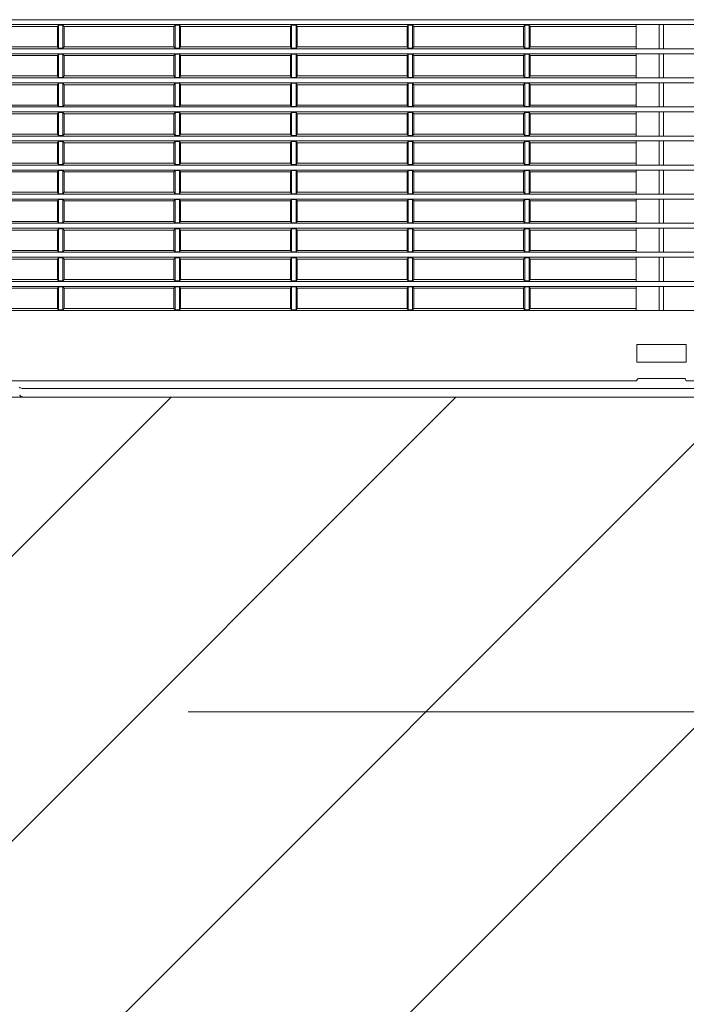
# Model space of a CAD drawing. Header units: millimetres. Extents: x -4612887 to -4536833, y -5457376 to -5415716.
# Tile 6 of 144: x -4602282 to -4602017, y -5454030 to -5453639. Entities that reach past the tile are written whole.
import ezdxf

# ---------------------------------------------------------------- set-up
doc = ezdxf.new("R2010")
doc.units = ezdxf.units.MM
doc.header["$MEASUREMENT"] = 0
doc.linetypes.add('Kropki i Kreski', pattern=[670.277762, 352.777767, -176.388884, 0, -141.111112])
for name, color, linetype, lineweight in [('is_KT-urzadzenia', 104, 'Continuous', 30), ('Osie', 8, 'Continuous', 18), ('Ściany zewnętrzne', 255, 'Continuous', 18)]:
    doc.layers.add(name, color=color, linetype=linetype, lineweight=lineweight)

msp = doc.modelspace()

# ---------------------------------------------------------------- hatches: boundary and pattern name
at = {"layer": 'Ściany zewnętrzne', "linetype": 'Continuous'}
h = msp.add_hatch(dxfattribs=at)
h.set_pattern_fill('BLOCZKI_CERAMICZNE', color=8, style=0, pattern_type=2)
h.set_pattern_definition([(45, (-4559356.9, -5416807.61), (-56.56854, 56.56854), [])])
h.paths.add_polyline_path([(-4599275.69, -5453789.1), (-4603450.69, -5453789.1), (-4603450.69, -5454039.1), (-4599275.69, -5454039.1)])

# ---------------------------------------------------------------- linework, layer by layer
at = {"layer": 'is_KT-urzadzenia', "linetype": 'Continuous', "lineweight": 9}
for p, q in [((-4602417.06, -5453639.16), (-4601524.02, -5453639.16)), ((-4602414.39, -5453641.13), (-4601526.69, -5453641.13)), ((-4602266.73, -5453641.87), (-4602266.29, -5453641.32)), ((-4602266.29, -5453641.32), (-4602266.29, -5453650.52)), ((-4602266.29, -5453641.32), (-4602264.51, -5453641.32)), ((-4602264.51, -5453641.32), (-4602264.06, -5453641.87)), ((-4602264.51, -5453641.32), (-4602264.51, -5453650.52)), ((-4602220.41, -5453641.87), (-4602219.97, -5453641.32)), ((-4602219.97, -5453641.32), (-4602219.97, -5453650.52)), ((-4602219.97, -5453641.32), (-4602218.18, -5453641.32)), ((-4602218.18, -5453641.32), (-4602217.74, -5453641.87)), ((-4602218.18, -5453641.32), (-4602218.18, -5453650.52)), ((-4602174.09, -5453641.87), (-4602173.64, -5453641.32)), ((-4602173.64, -5453641.32), (-4602173.64, -5453650.52)), ((-4602173.64, -5453641.32), (-4602171.86, -5453641.32)), ((-4602171.86, -5453641.32), (-4602171.42, -5453641.87)), ((-4602171.86, -5453641.32), (-4602171.86, -5453650.52)), ((-4602127.77, -5453641.87), (-4602127.32, -5453641.32)), ((-4602127.32, -5453641.32), (-4602125.54, -5453641.32)), ((-4602127.32, -5453641.32), (-4602127.32, -5453650.52)), ((-4602125.54, -5453641.32), (-4602125.1, -5453641.87)), ((-4602125.54, -5453641.32), (-4602125.54, -5453650.52)), ((-4602081.45, -5453641.87), (-4602081, -5453641.32)), ((-4602081, -5453641.32), (-4602081, -5453650.52)), ((-4602081, -5453641.32), (-4602079.22, -5453641.32)), ((-4602079.22, -5453641.32), (-4602081, -5453641.32)), ((-4602078.77, -5453641.87), (-4602079.22, -5453641.32)), ((-4602079.22, -5453641.32), (-4602079.22, -5453650.52)), ((-4602036.68, -5453641.13), (-4602036.68, -5453650.71)), ((-4602027.55, -5453641.13), (-4602027.55, -5453650.71)), ((-4602025.77, -5453641.13), (-4602025.77, -5453650.71)), ((-4602310.38, -5453641.87), (-4602266.73, -5453641.87)), ((-4602266.73, -5453641.87), (-4602266.73, -5453649.97)), ((-4602264.06, -5453641.87), (-4602220.41, -5453641.87)), ((-4602264.06, -5453649.97), (-4602264.06, -5453641.87)), ((-4602220.41, -5453641.87), (-4602220.41, -5453649.97)), ((-4602217.74, -5453641.87), (-4602174.09, -5453641.87)), ((-4602217.74, -5453649.97), (-4602217.74, -5453641.87)), ((-4602174.09, -5453641.87), (-4602174.09, -5453649.97)), ((-4602171.42, -5453641.87), (-4602127.77, -5453641.87)), ((-4602171.42, -5453649.97), (-4602171.42, -5453641.87)), ((-4602127.77, -5453641.87), (-4602127.77, -5453649.97)), ((-4602125.1, -5453641.87), (-4602081.45, -5453641.87)), ((-4602125.1, -5453649.97), (-4602125.1, -5453641.87)), ((-4602081.45, -5453641.87), (-4602081.45, -5453649.97)), ((-4602036.68, -5453641.87), (-4602078.77, -5453641.87)), ((-4602078.77, -5453641.87), (-4602078.77, -5453649.97)), ((-4602429.33, -5453652.68), (-4601511.75, -5453652.68)), ((-4602429.14, -5453650.71), (-4601511.94, -5453650.71)), ((-4602310.38, -5453649.97), (-4602266.73, -5453649.97)), ((-4602310.38, -5453653.43), (-4602266.73, -5453653.43)), ((-4602266.73, -5453649.97), (-4602266.29, -5453650.52)), ((-4602266.73, -5453653.43), (-4602266.29, -5453652.87)), ((-4602266.73, -5453653.43), (-4602266.73, -5453661.52)), ((-4602266.29, -5453650.52), (-4602264.51, -5453650.52)), ((-4602266.29, -5453652.87), (-4602266.29, -5453662.08)), ((-4602266.29, -5453652.87), (-4602264.51, -5453652.87)), ((-4602264.51, -5453650.52), (-4602264.06, -5453649.97)), ((-4602264.51, -5453652.87), (-4602264.06, -5453653.43)), ((-4602264.51, -5453652.87), (-4602264.51, -5453662.08)), ((-4602264.06, -5453649.97), (-4602220.41, -5453649.97)), ((-4602264.06, -5453653.43), (-4602220.41, -5453653.43)), ((-4602264.06, -5453661.52), (-4602264.06, -5453653.43)), ((-4602220.41, -5453649.97), (-4602219.97, -5453650.52)), ((-4602220.41, -5453653.43), (-4602219.97, -5453652.87)), ((-4602220.41, -5453653.43), (-4602220.41, -5453661.52)), ((-4602219.97, -5453650.52), (-4602218.18, -5453650.52)), ((-4602219.97, -5453652.87), (-4602219.97, -5453662.08)), ((-4602219.97, -5453652.87), (-4602218.18, -5453652.87)), ((-4602218.18, -5453650.52), (-4602217.74, -5453649.97)), ((-4602218.18, -5453652.87), (-4602217.74, -5453653.43)), ((-4602218.18, -5453652.87), (-4602218.18, -5453662.08)), ((-4602217.74, -5453649.97), (-4602174.09, -5453649.97)), ((-4602217.74, -5453653.43), (-4602174.09, -5453653.43)), ((-4602217.74, -5453661.52), (-4602217.74, -5453653.43)), ((-4602174.09, -5453649.97), (-4602173.64, -5453650.52)), ((-4602174.09, -5453653.43), (-4602173.64, -5453652.87)), ((-4602174.09, -5453653.43), (-4602174.09, -5453661.52)), ((-4602173.64, -5453650.52), (-4602171.86, -5453650.52)), ((-4602173.64, -5453652.87), (-4602173.64, -5453662.08)), ((-4602173.64, -5453652.87), (-4602171.86, -5453652.87)), ((-4602171.86, -5453650.52), (-4602171.42, -5453649.97)), ((-4602171.86, -5453652.87), (-4602171.42, -5453653.43)), ((-4602171.86, -5453652.87), (-4602171.86, -5453662.08)), ((-4602171.42, -5453649.97), (-4602127.77, -5453649.97)), ((-4602171.42, -5453653.43), (-4602127.77, -5453653.43)), ((-4602171.42, -5453661.52), (-4602171.42, -5453653.43)), ((-4602127.77, -5453649.97), (-4602127.32, -5453650.52)), ((-4602127.77, -5453653.43), (-4602127.32, -5453652.87)), ((-4602127.77, -5453653.43), (-4602127.77, -5453661.52)), ((-4602127.32, -5453650.52), (-4602125.54, -5453650.52)), ((-4602127.32, -5453652.87), (-4602125.54, -5453652.87)), ((-4602127.32, -5453652.87), (-4602127.32, -5453662.08)), ((-4602125.54, -5453650.52), (-4602125.1, -5453649.97)), ((-4602125.54, -5453652.87), (-4602125.1, -5453653.43)), ((-4602125.54, -5453652.87), (-4602125.54, -5453662.08)), ((-4602125.1, -5453649.97), (-4602081.45, -5453649.97)), ((-4602125.1, -5453653.43), (-4602081.45, -5453653.43)), ((-4602125.1, -5453661.52), (-4602125.1, -5453653.43)), ((-4602081.45, -5453649.97), (-4602081, -5453650.52)), ((-4602081.45, -5453653.43), (-4602081, -5453652.87)), ((-4602081.45, -5453653.43), (-4602081.45, -5453661.52)), ((-4602081, -5453650.52), (-4602079.22, -5453650.52)), ((-4602079.22, -5453650.52), (-4602081, -5453650.52)), ((-4602081, -5453652.87), (-4602081, -5453662.08)), ((-4602081, -5453652.87), (-4602079.22, -5453652.87)), ((-4602079.22, -5453652.87), (-4602081, -5453652.87)), ((-4602078.77, -5453649.97), (-4602079.22, -5453650.52)), ((-4602078.77, -5453653.43), (-4602079.22, -5453652.87)), ((-4602079.22, -5453652.87), (-4602079.22, -5453662.08)), ((-4602036.68, -5453649.97), (-4602078.77, -5453649.97)), ((-4602036.68, -5453653.43), (-4602078.77, -5453653.43)), ((-4602078.77, -5453653.43), (-4602078.77, -5453661.52)), ((-4602036.68, -5453652.68), (-4602036.68, -5453662.26)), ((-4602027.55, -5453652.68), (-4602027.55, -5453662.26)), ((-4602025.77, -5453652.68), (-4602025.77, -5453662.26)), ((-4602429.9, -5453664.24), (-4601511.17, -5453664.24)), ((-4602429.73, -5453662.26), (-4601511.35, -5453662.26)), ((-4602310.38, -5453661.52), (-4602266.73, -5453661.52)), ((-4602310.38, -5453664.98), (-4602266.73, -5453664.98)), ((-4602266.73, -5453661.52), (-4602266.29, -5453662.08)), ((-4602266.73, -5453664.98), (-4602266.29, -5453664.42)), ((-4602266.73, -5453664.98), (-4602266.73, -5453673.08)), ((-4602266.29, -5453662.08), (-4602264.51, -5453662.08)), ((-4602266.29, -5453664.42), (-4602266.29, -5453673.63)), ((-4602266.29, -5453664.42), (-4602264.51, -5453664.42)), ((-4602264.51, -5453662.08), (-4602264.06, -5453661.52)), ((-4602264.51, -5453664.42), (-4602264.51, -5453673.63)), ((-4602264.51, -5453664.42), (-4602264.06, -5453664.98)), ((-4602264.06, -5453661.52), (-4602220.41, -5453661.52)), ((-4602264.06, -5453664.98), (-4602220.41, -5453664.98)), ((-4602264.06, -5453673.08), (-4602264.06, -5453664.98)), ((-4602220.41, -5453661.52), (-4602219.97, -5453662.08)), ((-4602220.41, -5453664.98), (-4602219.97, -5453664.42)), ((-4602220.41, -5453664.98), (-4602220.41, -5453673.08)), ((-4602219.97, -5453662.08), (-4602218.18, -5453662.08)), ((-4602219.97, -5453664.42), (-4602219.97, -5453673.63)), ((-4602219.97, -5453664.42), (-4602218.18, -5453664.42)), ((-4602218.18, -5453662.08), (-4602217.74, -5453661.52)), ((-4602218.18, -5453664.42), (-4602218.18, -5453673.63)), ((-4602218.18, -5453664.42), (-4602217.74, -5453664.98)), ((-4602217.74, -5453661.52), (-4602174.09, -5453661.52)), ((-4602217.74, -5453664.98), (-4602174.09, -5453664.98)), ((-4602217.74, -5453673.08), (-4602217.74, -5453664.98)), ((-4602174.09, -5453661.52), (-4602173.64, -5453662.08)), ((-4602174.09, -5453664.98), (-4602173.64, -5453664.42)), ((-4602174.09, -5453664.98), (-4602174.09, -5453673.08)), ((-4602173.64, -5453662.08), (-4602171.86, -5453662.08)), ((-4602173.64, -5453664.42), (-4602173.64, -5453673.63)), ((-4602173.64, -5453664.42), (-4602171.86, -5453664.42)), ((-4602171.86, -5453662.08), (-4602171.42, -5453661.52)), ((-4602171.86, -5453664.42), (-4602171.86, -5453673.63)), ((-4602171.86, -5453664.42), (-4602171.42, -5453664.98)), ((-4602171.42, -5453661.52), (-4602127.77, -5453661.52)), ((-4602171.42, -5453664.98), (-4602127.77, -5453664.98)), ((-4602171.42, -5453673.08), (-4602171.42, -5453664.98)), ((-4602127.77, -5453661.52), (-4602127.32, -5453662.08)), ((-4602127.77, -5453664.98), (-4602127.32, -5453664.42)), ((-4602127.77, -5453664.98), (-4602127.77, -5453673.08)), ((-4602127.32, -5453662.08), (-4602125.54, -5453662.08)), ((-4602127.32, -5453664.42), (-4602125.54, -5453664.42)), ((-4602127.32, -5453664.42), (-4602127.32, -5453673.63)), ((-4602125.54, -5453662.08), (-4602125.1, -5453661.52)), ((-4602125.54, -5453664.42), (-4602125.54, -5453673.63)), ((-4602125.54, -5453664.42), (-4602125.1, -5453664.98)), ((-4602125.1, -5453661.52), (-4602081.45, -5453661.52)), ((-4602125.1, -5453664.98), (-4602081.45, -5453664.98)), ((-4602125.1, -5453673.08), (-4602125.1, -5453664.98)), ((-4602081.45, -5453661.52), (-4602081, -5453662.08)), ((-4602081.45, -5453664.98), (-4602081, -5453664.42)), ((-4602081.45, -5453664.98), (-4602081.45, -5453673.08)), ((-4602081, -5453662.08), (-4602079.22, -5453662.08)), ((-4602079.22, -5453662.08), (-4602081, -5453662.08)), ((-4602081, -5453664.42), (-4602081, -5453673.63)), ((-4602081, -5453664.42), (-4602079.22, -5453664.42)), ((-4602079.22, -5453664.42), (-4602081, -5453664.42)), ((-4602078.77, -5453661.52), (-4602079.22, -5453662.08)), ((-4602079.22, -5453664.42), (-4602079.22, -5453673.63)), ((-4602078.77, -5453664.98), (-4602079.22, -5453664.42)), ((-4602036.68, -5453661.52), (-4602078.77, -5453661.52)), ((-4602036.68, -5453664.98), (-4602078.77, -5453664.98)), ((-4602078.77, -5453664.98), (-4602078.77, -5453673.08)), ((-4602036.68, -5453664.24), (-4602036.68, -5453673.82)), ((-4602027.55, -5453664.24), (-4602027.55, -5453673.82)), ((-4602025.77, -5453664.24), (-4602025.77, -5453673.82)), ((-4602430.43, -5453675.79), (-4601510.65, -5453675.79)), ((-4602430.28, -5453673.82), (-4601510.8, -5453673.82)), ((-4602310.38, -5453673.08), (-4602266.73, -5453673.08)), ((-4602310.38, -5453676.53), (-4602266.73, -5453676.53)), ((-4602266.73, -5453673.08), (-4602266.29, -5453673.63)), ((-4602266.73, -5453676.53), (-4602266.29, -5453675.98)), ((-4602266.73, -5453676.53), (-4602266.73, -5453684.63)), ((-4602266.29, -5453673.63), (-4602264.51, -5453673.63)), ((-4602266.29, -5453675.98), (-4602266.29, -5453685.18)), ((-4602266.29, -5453675.98), (-4602264.51, -5453675.98)), ((-4602264.51, -5453673.63), (-4602264.06, -5453673.08)), ((-4602264.51, -5453675.98), (-4602264.06, -5453676.53)), ((-4602264.51, -5453675.98), (-4602264.51, -5453685.18)), ((-4602264.06, -5453673.08), (-4602220.41, -5453673.08)), ((-4602264.06, -5453676.53), (-4602220.41, -5453676.53)), ((-4602264.06, -5453684.63), (-4602264.06, -5453676.53)), ((-4602220.41, -5453673.08), (-4602219.97, -5453673.63)), ((-4602220.41, -5453676.53), (-4602219.97, -5453675.98)), ((-4602220.41, -5453676.53), (-4602220.41, -5453684.63)), ((-4602219.97, -5453673.63), (-4602218.18, -5453673.63)), ((-4602219.97, -5453675.98), (-4602219.97, -5453685.18)), ((-4602219.97, -5453675.98), (-4602218.18, -5453675.98)), ((-4602218.18, -5453673.63), (-4602217.74, -5453673.08)), ((-4602218.18, -5453675.98), (-4602217.74, -5453676.53)), ((-4602218.18, -5453675.98), (-4602218.18, -5453685.18)), ((-4602217.74, -5453673.08), (-4602174.09, -5453673.08)), ((-4602217.74, -5453684.63), (-4602217.74, -5453676.53)), ((-4602217.74, -5453676.53), (-4602174.09, -5453676.53)), ((-4602174.09, -5453673.08), (-4602173.64, -5453673.63)), ((-4602174.09, -5453676.53), (-4602173.64, -5453675.98)), ((-4602174.09, -5453676.53), (-4602174.09, -5453684.63)), ((-4602173.64, -5453673.63), (-4602171.86, -5453673.63)), ((-4602173.64, -5453675.98), (-4602173.64, -5453685.18)), ((-4602173.64, -5453675.98), (-4602171.86, -5453675.98)), ((-4602171.86, -5453673.63), (-4602171.42, -5453673.08)), ((-4602171.86, -5453675.98), (-4602171.42, -5453676.53)), ((-4602171.86, -5453675.98), (-4602171.86, -5453685.18)), ((-4602171.42, -5453673.08), (-4602127.77, -5453673.08)), ((-4602171.42, -5453676.53), (-4602127.77, -5453676.53)), ((-4602171.42, -5453684.63), (-4602171.42, -5453676.53)), ((-4602127.77, -5453673.08), (-4602127.32, -5453673.63)), ((-4602127.77, -5453676.53), (-4602127.32, -5453675.98)), ((-4602127.77, -5453676.53), (-4602127.77, -5453684.63)), ((-4602127.32, -5453673.63), (-4602125.54, -5453673.63)), ((-4602127.32, -5453675.98), (-4602125.54, -5453675.98)), ((-4602127.32, -5453675.98), (-4602127.32, -5453685.18)), ((-4602125.54, -5453673.63), (-4602125.1, -5453673.08)), ((-4602125.54, -5453675.98), (-4602125.1, -5453676.53)), ((-4602125.54, -5453675.98), (-4602125.54, -5453685.18)), ((-4602125.1, -5453673.08), (-4602081.45, -5453673.08)), ((-4602125.1, -5453676.53), (-4602081.45, -5453676.53)), ((-4602125.1, -5453684.63), (-4602125.1, -5453676.53)), ((-4602081.45, -5453673.08), (-4602081, -5453673.63)), ((-4602081.45, -5453676.53), (-4602081, -5453675.98)), ((-4602081.45, -5453676.53), (-4602081.45, -5453684.63)), ((-4602081, -5453673.63), (-4602079.22, -5453673.63)), ((-4602079.22, -5453673.63), (-4602081, -5453673.63)), ((-4602081, -5453675.98), (-4602081, -5453685.18)), ((-4602081, -5453675.98), (-4602079.22, -5453675.98)), ((-4602079.22, -5453675.98), (-4602081, -5453675.98)), ((-4602078.77, -5453673.08), (-4602079.22, -5453673.63)), ((-4602078.77, -5453676.53), (-4602079.22, -5453675.98)), ((-4602079.22, -5453675.98), (-4602079.22, -5453685.18)), ((-4602036.68, -5453673.08), (-4602078.77, -5453673.08)), ((-4602036.68, -5453676.53), (-4602078.77, -5453676.53)), ((-4602078.77, -5453676.53), (-4602078.77, -5453684.63)), ((-4602036.68, -5453675.79), (-4602036.68, -5453685.37)), ((-4602027.55, -5453675.79), (-4602027.55, -5453685.37)), ((-4602025.77, -5453675.79), (-4602025.77, -5453685.37)), ((-4602310.38, -5453684.63), (-4602266.73, -5453684.63)), ((-4602266.73, -5453684.63), (-4602266.29, -5453685.18)), ((-4602264.51, -5453685.18), (-4602264.06, -5453684.63)), ((-4602264.06, -5453684.63), (-4602220.41, -5453684.63)), ((-4602220.41, -5453684.63), (-4602219.97, -5453685.18)), ((-4602218.18, -5453685.18), (-4602217.74, -5453684.63)), ((-4602217.74, -5453684.63), (-4602174.09, -5453684.63)), ((-4602174.09, -5453684.63), (-4602173.64, -5453685.18)), ((-4602171.86, -5453685.18), (-4602171.42, -5453684.63)), ((-4602171.42, -5453684.63), (-4602127.77, -5453684.63)), ((-4602127.77, -5453684.63), (-4602127.32, -5453685.18)), ((-4602125.54, -5453685.18), (-4602125.1, -5453684.63)), ((-4602125.1, -5453684.63), (-4602081.45, -5453684.63)), ((-4602081.45, -5453684.63), (-4602081, -5453685.18)), ((-4602078.77, -5453684.63), (-4602079.22, -5453685.18)), ((-4602036.68, -5453684.63), (-4602078.77, -5453684.63)), ((-4602430.92, -5453687.34), (-4601510.16, -5453687.34)), ((-4602430.77, -5453685.37), (-4601510.31, -5453685.37)), ((-4602310.38, -5453688.08), (-4602266.73, -5453688.08)), ((-4602266.73, -5453688.08), (-4602266.29, -5453687.53)), ((-4602266.73, -5453688.08), (-4602266.73, -5453696.18)), ((-4602266.29, -5453685.18), (-4602264.51, -5453685.18)), ((-4602266.29, -5453687.53), (-4602266.29, -5453696.74)), ((-4602266.29, -5453687.53), (-4602264.51, -5453687.53)), ((-4602264.51, -5453687.53), (-4602264.51, -5453696.74)), ((-4602264.51, -5453687.53), (-4602264.06, -5453688.08)), ((-4602264.06, -5453696.18), (-4602264.06, -5453688.08)), ((-4602264.06, -5453688.08), (-4602220.41, -5453688.08)), ((-4602220.41, -5453688.08), (-4602219.97, -5453687.53)), ((-4602220.41, -5453688.08), (-4602220.41, -5453696.18)), ((-4602219.97, -5453685.18), (-4602218.18, -5453685.18)), ((-4602219.97, -5453687.53), (-4602218.18, -5453687.53)), ((-4602219.97, -5453687.53), (-4602219.97, -5453696.74)), ((-4602218.18, -5453687.53), (-4602217.74, -5453688.08)), ((-4602218.18, -5453687.53), (-4602218.18, -5453696.74)), ((-4602217.74, -5453696.18), (-4602217.74, -5453688.08)), ((-4602217.74, -5453688.08), (-4602174.09, -5453688.08)), ((-4602174.09, -5453688.08), (-4602173.64, -5453687.53)), ((-4602174.09, -5453688.08), (-4602174.09, -5453696.18)), ((-4602173.64, -5453685.18), (-4602171.86, -5453685.18)), ((-4602173.64, -5453687.53), (-4602171.86, -5453687.53)), ((-4602173.64, -5453687.53), (-4602173.64, -5453696.74)), ((-4602171.86, -5453687.53), (-4602171.42, -5453688.08)), ((-4602171.86, -5453687.53), (-4602171.86, -5453696.74)), ((-4602171.42, -5453688.08), (-4602127.77, -5453688.08)), ((-4602171.42, -5453696.18), (-4602171.42, -5453688.08)), ((-4602127.77, -5453688.08), (-4602127.32, -5453687.53)), ((-4602127.77, -5453688.08), (-4602127.77, -5453696.18)), ((-4602127.32, -5453685.18), (-4602125.54, -5453685.18)), ((-4602127.32, -5453687.53), (-4602125.54, -5453687.53)), ((-4602127.32, -5453687.53), (-4602127.32, -5453696.74)), ((-4602125.54, -5453687.53), (-4602125.54, -5453696.74)), ((-4602125.54, -5453687.53), (-4602125.1, -5453688.08)), ((-4602125.1, -5453696.18), (-4602125.1, -5453688.08)), ((-4602125.1, -5453688.08), (-4602081.45, -5453688.08)), ((-4602081.45, -5453688.08), (-4602081, -5453687.53)), ((-4602081.45, -5453688.08), (-4602081.45, -5453696.18)), ((-4602081, -5453685.18), (-4602079.22, -5453685.18)), ((-4602079.22, -5453685.18), (-4602081, -5453685.18)), ((-4602081, -5453687.53), (-4602081, -5453696.74)), ((-4602081, -5453687.53), (-4602079.22, -5453687.53)), ((-4602079.22, -5453687.53), (-4602081, -5453687.53)), ((-4602079.22, -5453687.53), (-4602079.22, -5453696.74)), ((-4602078.77, -5453688.08), (-4602079.22, -5453687.53)), ((-4602078.77, -5453688.08), (-4602078.77, -5453696.18)), ((-4602036.68, -5453688.08), (-4602078.77, -5453688.08)), ((-4602036.68, -5453687.34), (-4602036.68, -5453696.92)), ((-4602027.55, -5453687.34), (-4602027.55, -5453696.92)), ((-4602025.77, -5453687.34), (-4602025.77, -5453696.92)), ((-4602310.38, -5453696.18), (-4602266.73, -5453696.18)), ((-4602266.73, -5453696.18), (-4602266.29, -5453696.74)), ((-4602264.51, -5453696.74), (-4602264.06, -5453696.18)), ((-4602264.06, -5453696.18), (-4602220.41, -5453696.18)), ((-4602220.41, -5453696.18), (-4602219.97, -5453696.74)), ((-4602218.18, -5453696.74), (-4602217.74, -5453696.18)), ((-4602217.74, -5453696.18), (-4602174.09, -5453696.18)), ((-4602174.09, -5453696.18), (-4602173.64, -5453696.74)), ((-4602171.86, -5453696.74), (-4602171.42, -5453696.18)), ((-4602171.42, -5453696.18), (-4602127.77, -5453696.18)), ((-4602127.77, -5453696.18), (-4602127.32, -5453696.74)), ((-4602125.54, -5453696.74), (-4602125.1, -5453696.18)), ((-4602125.1, -5453696.18), (-4602081.45, -5453696.18)), ((-4602081.45, -5453696.18), (-4602081, -5453696.74)), ((-4602078.77, -5453696.18), (-4602079.22, -5453696.74)), ((-4602036.68, -5453696.18), (-4602078.77, -5453696.18)), ((-4602431.35, -5453698.9), (-4601509.73, -5453698.9)), ((-4602431.22, -5453696.92), (-4601509.86, -5453696.92)), ((-4602310.38, -5453699.64), (-4602266.73, -5453699.64)), ((-4602266.73, -5453699.64), (-4602266.29, -5453699.08)), ((-4602266.73, -5453699.64), (-4602266.73, -5453707.73)), ((-4602266.29, -5453696.74), (-4602264.51, -5453696.74)), ((-4602266.29, -5453699.08), (-4602266.29, -5453708.29)), ((-4602266.29, -5453699.08), (-4602264.51, -5453699.08)), ((-4602264.51, -5453699.08), (-4602264.06, -5453699.64)), ((-4602264.51, -5453699.08), (-4602264.51, -5453708.29)), ((-4602264.06, -5453699.64), (-4602220.41, -5453699.64)), ((-4602264.06, -5453707.73), (-4602264.06, -5453699.64)), ((-4602220.41, -5453699.64), (-4602219.97, -5453699.08)), ((-4602220.41, -5453699.64), (-4602220.41, -5453707.73)), ((-4602219.97, -5453696.74), (-4602218.18, -5453696.74)), ((-4602219.97, -5453699.08), (-4602219.97, -5453708.29)), ((-4602219.97, -5453699.08), (-4602218.18, -5453699.08)), ((-4602218.18, -5453699.08), (-4602217.74, -5453699.64)), ((-4602218.18, -5453699.08), (-4602218.18, -5453708.29)), ((-4602217.74, -5453699.64), (-4602174.09, -5453699.64)), ((-4602217.74, -5453707.73), (-4602217.74, -5453699.64)), ((-4602174.09, -5453699.64), (-4602173.64, -5453699.08)), ((-4602174.09, -5453699.64), (-4602174.09, -5453707.73)), ((-4602173.64, -5453696.74), (-4602171.86, -5453696.74)), ((-4602173.64, -5453699.08), (-4602173.64, -5453708.29)), ((-4602173.64, -5453699.08), (-4602171.86, -5453699.08)), ((-4602171.86, -5453699.08), (-4602171.42, -5453699.64)), ((-4602171.86, -5453699.08), (-4602171.86, -5453708.29)), ((-4602171.42, -5453699.64), (-4602127.77, -5453699.64)), ((-4602171.42, -5453707.73), (-4602171.42, -5453699.64)), ((-4602127.77, -5453699.64), (-4602127.32, -5453699.08)), ((-4602127.77, -5453699.64), (-4602127.77, -5453707.73)), ((-4602127.32, -5453696.74), (-4602125.54, -5453696.74)), ((-4602127.32, -5453699.08), (-4602125.54, -5453699.08)), ((-4602127.32, -5453699.08), (-4602127.32, -5453708.29)), ((-4602125.54, -5453699.08), (-4602125.1, -5453699.64)), ((-4602125.54, -5453699.08), (-4602125.54, -5453708.29)), ((-4602125.1, -5453699.64), (-4602081.45, -5453699.64)), ((-4602125.1, -5453707.73), (-4602125.1, -5453699.64)), ((-4602081.45, -5453699.64), (-4602081, -5453699.08)), ((-4602081.45, -5453699.64), (-4602081.45, -5453707.73)), ((-4602081, -5453696.74), (-4602079.22, -5453696.74)), ((-4602079.22, -5453696.74), (-4602081, -5453696.74)), ((-4602081, -5453699.08), (-4602081, -5453708.29)), ((-4602081, -5453699.08), (-4602079.22, -5453699.08)), ((-4602079.22, -5453699.08), (-4602081, -5453699.08)), ((-4602078.77, -5453699.64), (-4602079.22, -5453699.08)), ((-4602079.22, -5453699.08), (-4602079.22, -5453708.29)), ((-4602036.68, -5453699.64), (-4602078.77, -5453699.64)), ((-4602078.77, -5453699.64), (-4602078.77, -5453707.73)), ((-4602036.68, -5453698.9), (-4602036.68, -5453708.48)), ((-4602027.55, -5453698.9), (-4602027.55, -5453708.48)), ((-4602025.77, -5453698.9), (-4602025.77, -5453708.48)), ((-4602310.38, -5453707.73), (-4602266.73, -5453707.73)), ((-4602266.73, -5453707.73), (-4602266.29, -5453708.29)), ((-4602264.51, -5453708.29), (-4602264.06, -5453707.73)), ((-4602264.06, -5453707.73), (-4602220.41, -5453707.73)), ((-4602220.41, -5453707.73), (-4602219.97, -5453708.29)), ((-4602218.18, -5453708.29), (-4602217.74, -5453707.73)), ((-4602217.74, -5453707.73), (-4602174.09, -5453707.73)), ((-4602174.09, -5453707.73), (-4602173.64, -5453708.29)), ((-4602171.86, -5453708.29), (-4602171.42, -5453707.73)), ((-4602171.42, -5453707.73), (-4602127.77, -5453707.73)), ((-4602127.77, -5453707.73), (-4602127.32, -5453708.29)), ((-4602125.54, -5453708.29), (-4602125.1, -5453707.73)), ((-4602125.1, -5453707.73), (-4602081.45, -5453707.73)), ((-4602081.45, -5453707.73), (-4602081, -5453708.29)), ((-4602078.77, -5453707.73), (-4602079.22, -5453708.29)), ((-4602036.68, -5453707.73), (-4602078.77, -5453707.73)), ((-4602431.74, -5453710.45), (-4601509.34, -5453710.45)), ((-4602431.62, -5453708.48), (-4601509.46, -5453708.48)), ((-4602310.38, -5453711.19), (-4602266.73, -5453711.19)), ((-4602266.73, -5453711.19), (-4602266.29, -5453710.64)), ((-4602266.73, -5453711.19), (-4602266.73, -5453719.29)), ((-4602266.29, -5453708.29), (-4602264.51, -5453708.29)), ((-4602266.29, -5453710.64), (-4602266.29, -5453719.84)), ((-4602266.29, -5453710.64), (-4602264.51, -5453710.64)), ((-4602264.51, -5453710.64), (-4602264.06, -5453711.19)), ((-4602264.51, -5453710.64), (-4602264.51, -5453719.84)), ((-4602264.06, -5453711.19), (-4602220.41, -5453711.19)), ((-4602264.06, -5453719.29), (-4602264.06, -5453711.19)), ((-4602220.41, -5453711.19), (-4602219.97, -5453710.64)), ((-4602220.41, -5453711.19), (-4602220.41, -5453719.29)), ((-4602219.97, -5453708.29), (-4602218.18, -5453708.29)), ((-4602219.97, -5453710.64), (-4602219.97, -5453719.84)), ((-4602219.97, -5453710.64), (-4602218.18, -5453710.64)), ((-4602218.18, -5453710.64), (-4602217.74, -5453711.19)), ((-4602218.18, -5453710.64), (-4602218.18, -5453719.84)), ((-4602217.74, -5453711.19), (-4602174.09, -5453711.19)), ((-4602217.74, -5453719.29), (-4602217.74, -5453711.19)), ((-4602174.09, -5453711.19), (-4602173.64, -5453710.64)), ((-4602174.09, -5453711.19), (-4602174.09, -5453719.29)), ((-4602173.64, -5453708.29), (-4602171.86, -5453708.29)), ((-4602173.64, -5453710.64), (-4602173.64, -5453719.84)), ((-4602173.64, -5453710.64), (-4602171.86, -5453710.64)), ((-4602171.86, -5453710.64), (-4602171.42, -5453711.19)), ((-4602171.86, -5453710.64), (-4602171.86, -5453719.84)), ((-4602171.42, -5453711.19), (-4602127.77, -5453711.19)), ((-4602171.42, -5453719.29), (-4602171.42, -5453711.19)), ((-4602127.77, -5453711.19), (-4602127.32, -5453710.64)), ((-4602127.77, -5453711.19), (-4602127.77, -5453719.29)), ((-4602127.32, -5453708.29), (-4602125.54, -5453708.29)), ((-4602127.32, -5453710.64), (-4602125.54, -5453710.64)), ((-4602127.32, -5453710.64), (-4602127.32, -5453719.84)), ((-4602125.54, -5453710.64), (-4602125.1, -5453711.19)), ((-4602125.54, -5453710.64), (-4602125.54, -5453719.84)), ((-4602125.1, -5453711.19), (-4602081.45, -5453711.19)), ((-4602125.1, -5453719.29), (-4602125.1, -5453711.19)), ((-4602081.45, -5453711.19), (-4602081, -5453710.64)), ((-4602081.45, -5453711.19), (-4602081.45, -5453719.29)), ((-4602081, -5453708.29), (-4602079.22, -5453708.29)), ((-4602079.22, -5453708.29), (-4602081, -5453708.29)), ((-4602081, -5453710.64), (-4602081, -5453719.84)), ((-4602081, -5453710.64), (-4602079.22, -5453710.64)), ((-4602079.22, -5453710.64), (-4602081, -5453710.64)), ((-4602078.77, -5453711.19), (-4602079.22, -5453710.64)), ((-4602079.22, -5453710.64), (-4602079.22, -5453719.84)), ((-4602036.68, -5453711.19), (-4602078.77, -5453711.19)), ((-4602078.77, -5453711.19), (-4602078.77, -5453719.29)), ((-4602036.68, -5453710.45), (-4602036.68, -5453720.03)), ((-4602027.55, -5453710.45), (-4602027.55, -5453720.03)), ((-4602025.77, -5453710.45), (-4602025.77, -5453720.03)), ((-4602310.38, -5453719.29), (-4602266.73, -5453719.29)), ((-4602266.73, -5453719.29), (-4602266.29, -5453719.84)), ((-4602266.29, -5453719.84), (-4602264.51, -5453719.84)), ((-4602264.51, -5453719.84), (-4602264.06, -5453719.29)), ((-4602264.06, -5453719.29), (-4602220.41, -5453719.29)), ((-4602220.41, -5453719.29), (-4602219.97, -5453719.84)), ((-4602219.97, -5453719.84), (-4602218.18, -5453719.84)), ((-4602218.18, -5453719.84), (-4602217.74, -5453719.29)), ((-4602217.74, -5453719.29), (-4602174.09, -5453719.29)), ((-4602174.09, -5453719.29), (-4602173.64, -5453719.84)), ((-4602173.64, -5453719.84), (-4602171.86, -5453719.84)), ((-4602171.86, -5453719.84), (-4602171.42, -5453719.29)), ((-4602171.42, -5453719.29), (-4602127.77, -5453719.29)), ((-4602127.77, -5453719.29), (-4602127.32, -5453719.84)), ((-4602127.32, -5453719.84), (-4602125.54, -5453719.84)), ((-4602125.54, -5453719.84), (-4602125.1, -5453719.29)), ((-4602125.1, -5453719.29), (-4602081.45, -5453719.29)), ((-4602081.45, -5453719.29), (-4602081, -5453719.84)), ((-4602081, -5453719.84), (-4602079.22, -5453719.84)), ((-4602079.22, -5453719.84), (-4602081, -5453719.84)), ((-4602078.77, -5453719.29), (-4602079.22, -5453719.84)), ((-4602036.68, -5453719.29), (-4602078.77, -5453719.29)), ((-4602432.07, -5453722), (-4601509.01, -5453722)), ((-4602431.98, -5453720.03), (-4601509.1, -5453720.03)), ((-4602310.38, -5453722.74), (-4602266.73, -5453722.74)), ((-4602266.73, -5453722.74), (-4602266.29, -5453722.19)), ((-4602266.73, -5453722.74), (-4602266.73, -5453730.84)), ((-4602266.29, -5453722.19), (-4602266.29, -5453731.4)), ((-4602266.29, -5453722.19), (-4602264.51, -5453722.19)), ((-4602264.51, -5453722.19), (-4602264.51, -5453731.4)), ((-4602264.51, -5453722.19), (-4602264.06, -5453722.74)), ((-4602264.06, -5453730.84), (-4602264.06, -5453722.74)), ((-4602264.06, -5453722.74), (-4602220.41, -5453722.74)), ((-4602220.41, -5453722.74), (-4602219.97, -5453722.19)), ((-4602220.41, -5453722.74), (-4602220.41, -5453730.84)), ((-4602219.97, -5453722.19), (-4602219.97, -5453731.4)), ((-4602219.97, -5453722.19), (-4602218.18, -5453722.19)), ((-4602218.18, -5453722.19), (-4602218.18, -5453731.4)), ((-4602218.18, -5453722.19), (-4602217.74, -5453722.74)), ((-4602217.74, -5453722.74), (-4602174.09, -5453722.74)), ((-4602217.74, -5453730.84), (-4602217.74, -5453722.74)), ((-4602174.09, -5453722.74), (-4602173.64, -5453722.19)), ((-4602174.09, -5453722.74), (-4602174.09, -5453730.84)), ((-4602173.64, -5453722.19), (-4602173.64, -5453731.4)), ((-4602173.64, -5453722.19), (-4602171.86, -5453722.19)), ((-4602171.86, -5453722.19), (-4602171.86, -5453731.4)), ((-4602171.86, -5453722.19), (-4602171.42, -5453722.74)), ((-4602171.42, -5453730.84), (-4602171.42, -5453722.74)), ((-4602171.42, -5453722.74), (-4602127.77, -5453722.74)), ((-4602127.77, -5453722.74), (-4602127.32, -5453722.19)), ((-4602127.77, -5453722.74), (-4602127.77, -5453730.84)), ((-4602127.32, -5453722.19), (-4602125.54, -5453722.19)), ((-4602127.32, -5453722.19), (-4602127.32, -5453731.4)), ((-4602125.54, -5453722.19), (-4602125.54, -5453731.4)), ((-4602125.54, -5453722.19), (-4602125.1, -5453722.74)), ((-4602125.1, -5453730.84), (-4602125.1, -5453722.74)), ((-4602125.1, -5453722.74), (-4602081.45, -5453722.74)), ((-4602081.45, -5453722.74), (-4602081, -5453722.19)), ((-4602081.45, -5453722.74), (-4602081.45, -5453730.84)), ((-4602081, -5453722.19), (-4602081, -5453731.4)), ((-4602081, -5453722.19), (-4602079.22, -5453722.19)), ((-4602079.22, -5453722.19), (-4602081, -5453722.19)), ((-4602079.22, -5453722.19), (-4602079.22, -5453731.4)), ((-4602078.77, -5453722.74), (-4602079.22, -5453722.19)), ((-4602036.68, -5453722.74), (-4602078.77, -5453722.74)), ((-4602078.77, -5453722.74), (-4602078.77, -5453730.84)), ((-4602036.68, -5453722), (-4602036.68, -5453731.58)), ((-4602027.55, -5453722), (-4602027.55, -5453731.58)), ((-4602025.77, -5453722), (-4602025.77, -5453731.58)), ((-4602432.28, -5453731.58), (-4601508.8, -5453731.58)), ((-4602310.38, -5453730.84), (-4602266.73, -5453730.84)), ((-4602266.73, -5453730.84), (-4602266.29, -5453731.4)), ((-4602266.29, -5453731.4), (-4602264.51, -5453731.4)), ((-4602264.51, -5453731.4), (-4602264.06, -5453730.84)), ((-4602264.06, -5453730.84), (-4602220.41, -5453730.84)), ((-4602220.41, -5453730.84), (-4602219.97, -5453731.4)), ((-4602219.97, -5453731.4), (-4602218.18, -5453731.4)), ((-4602218.18, -5453731.4), (-4602217.74, -5453730.84)), ((-4602217.74, -5453730.84), (-4602174.09, -5453730.84)), ((-4602174.09, -5453730.84), (-4602173.64, -5453731.4)), ((-4602173.64, -5453731.4), (-4602171.86, -5453731.4)), ((-4602171.86, -5453731.4), (-4602171.42, -5453730.84)), ((-4602171.42, -5453730.84), (-4602127.77, -5453730.84)), ((-4602127.77, -5453730.84), (-4602127.32, -5453731.4)), ((-4602127.32, -5453731.4), (-4602125.54, -5453731.4)), ((-4602125.54, -5453731.4), (-4602125.1, -5453730.84)), ((-4602125.1, -5453730.84), (-4602081.45, -5453730.84)), ((-4602081.45, -5453730.84), (-4602081, -5453731.4)), ((-4602079.22, -5453731.4), (-4602081, -5453731.4)), ((-4602081, -5453731.4), (-4602079.22, -5453731.4)), ((-4602078.77, -5453730.84), (-4602079.22, -5453731.4)), ((-4602036.68, -5453730.84), (-4602078.77, -5453730.84)), ((-4602432.36, -5453733.56), (-4601508.71, -5453733.56)), ((-4602310.38, -5453734.3), (-4602266.73, -5453734.3)), ((-4602266.73, -5453734.3), (-4602266.29, -5453733.74)), ((-4602266.73, -5453734.3), (-4602266.73, -5453742.39)), ((-4602266.29, -5453733.74), (-4602266.29, -5453742.95)), ((-4602266.29, -5453733.74), (-4602264.51, -5453733.74)), ((-4602264.51, -5453733.74), (-4602264.06, -5453734.3)), ((-4602264.51, -5453733.74), (-4602264.51, -5453742.95)), ((-4602264.06, -5453734.3), (-4602220.41, -5453734.3)), ((-4602264.06, -5453742.39), (-4602264.06, -5453734.3)), ((-4602220.41, -5453734.3), (-4602219.97, -5453733.74)), ((-4602220.41, -5453734.3), (-4602220.41, -5453742.39)), ((-4602219.97, -5453733.74), (-4602219.97, -5453742.95)), ((-4602219.97, -5453733.74), (-4602218.18, -5453733.74)), ((-4602218.18, -5453733.74), (-4602217.74, -5453734.3)), ((-4602218.18, -5453733.74), (-4602218.18, -5453742.95)), ((-4602217.74, -5453734.3), (-4602174.09, -5453734.3)), ((-4602217.74, -5453742.39), (-4602217.74, -5453734.3)), ((-4602174.09, -5453734.3), (-4602173.64, -5453733.74)), ((-4602174.09, -5453734.3), (-4602174.09, -5453742.39)), ((-4602173.64, -5453733.74), (-4602173.64, -5453742.95)), ((-4602173.64, -5453733.74), (-4602171.86, -5453733.74)), ((-4602171.86, -5453733.74), (-4602171.42, -5453734.3)), ((-4602171.86, -5453733.74), (-4602171.86, -5453742.95)), ((-4602171.42, -5453734.3), (-4602127.77, -5453734.3)), ((-4602171.42, -5453742.39), (-4602171.42, -5453734.3)), ((-4602127.77, -5453734.3), (-4602127.32, -5453733.74)), ((-4602127.77, -5453734.3), (-4602127.77, -5453742.39)), ((-4602127.32, -5453733.74), (-4602125.54, -5453733.74)), ((-4602127.32, -5453733.74), (-4602127.32, -5453742.95)), ((-4602125.54, -5453733.74), (-4602125.1, -5453734.3)), ((-4602125.54, -5453733.74), (-4602125.54, -5453742.95)), ((-4602125.1, -5453734.3), (-4602081.45, -5453734.3)), ((-4602125.1, -5453742.39), (-4602125.1, -5453734.3)), ((-4602081.45, -5453734.3), (-4602081, -5453733.74)), ((-4602081.45, -5453734.3), (-4602081.45, -5453742.39)), ((-4602079.22, -5453733.74), (-4602081, -5453733.74)), ((-4602081, -5453733.74), (-4602081, -5453742.95)), ((-4602081, -5453733.74), (-4602079.22, -5453733.74)), ((-4602078.77, -5453734.3), (-4602079.22, -5453733.74)), ((-4602079.22, -5453733.74), (-4602079.22, -5453742.95)), ((-4602078.77, -5453734.3), (-4602078.77, -5453742.39)), ((-4602036.68, -5453734.3), (-4602078.77, -5453734.3)), ((-4602036.68, -5453733.56), (-4602036.68, -5453743.13)), ((-4602027.55, -5453733.56), (-4602027.55, -5453743.13)), ((-4602025.77, -5453733.56), (-4602025.77, -5453743.13)), ((-4602432.54, -5453743.13), (-4601508.54, -5453743.13)), ((-4602310.38, -5453742.39), (-4602266.73, -5453742.39)), ((-4602266.73, -5453742.39), (-4602266.29, -5453742.95)), ((-4602266.29, -5453742.95), (-4602264.51, -5453742.95)), ((-4602264.51, -5453742.95), (-4602264.06, -5453742.39)), ((-4602264.06, -5453742.39), (-4602220.41, -5453742.39)), ((-4602220.41, -5453742.39), (-4602219.97, -5453742.95)), ((-4602219.97, -5453742.95), (-4602218.18, -5453742.95)), ((-4602218.18, -5453742.95), (-4602217.74, -5453742.39)), ((-4602217.74, -5453742.39), (-4602174.09, -5453742.39)), ((-4602174.09, -5453742.39), (-4602173.64, -5453742.95)), ((-4602173.64, -5453742.95), (-4602171.86, -5453742.95)), ((-4602171.86, -5453742.95), (-4602171.42, -5453742.39)), ((-4602171.42, -5453742.39), (-4602127.77, -5453742.39)), ((-4602127.77, -5453742.39), (-4602127.32, -5453742.95)), ((-4602127.32, -5453742.95), (-4602125.54, -5453742.95)), ((-4602125.54, -5453742.95), (-4602125.1, -5453742.39)), ((-4602125.1, -5453742.39), (-4602081.45, -5453742.39)), ((-4602081.45, -5453742.39), (-4602081, -5453742.95)), ((-4602079.22, -5453742.95), (-4602081, -5453742.95)), ((-4602081, -5453742.95), (-4602079.22, -5453742.95)), ((-4602078.77, -5453742.39), (-4602079.22, -5453742.95)), ((-4602036.68, -5453742.39), (-4602078.77, -5453742.39)), ((-4602432.61, -5453745.11), (-4601508.47, -5453745.11)), ((-4602310.38, -5453745.85), (-4602266.73, -5453745.85)), ((-4602266.73, -5453745.85), (-4602266.29, -5453745.29)), ((-4602266.73, -5453745.85), (-4602266.73, -5453753.95)), ((-4602266.29, -5453745.29), (-4602266.29, -5453754.5)), ((-4602266.29, -5453745.29), (-4602264.51, -5453745.29)), ((-4602264.51, -5453745.29), (-4602264.51, -5453754.5)), ((-4602264.51, -5453745.29), (-4602264.06, -5453745.85)), ((-4602264.06, -5453745.85), (-4602220.41, -5453745.85)), ((-4602264.06, -5453753.95), (-4602264.06, -5453745.85)), ((-4602220.41, -5453745.85), (-4602219.97, -5453745.29)), ((-4602220.41, -5453745.85), (-4602220.41, -5453753.95)), ((-4602219.97, -5453745.29), (-4602219.97, -5453754.5)), ((-4602219.97, -5453745.29), (-4602218.18, -5453745.29)), ((-4602218.18, -5453745.29), (-4602218.18, -5453754.5)), ((-4602218.18, -5453745.29), (-4602217.74, -5453745.85)), ((-4602217.74, -5453745.85), (-4602174.09, -5453745.85)), ((-4602217.74, -5453753.95), (-4602217.74, -5453745.85)), ((-4602174.09, -5453745.85), (-4602173.64, -5453745.29)), ((-4602174.09, -5453745.85), (-4602174.09, -5453753.95)), ((-4602173.64, -5453745.29), (-4602173.64, -5453754.5)), ((-4602173.64, -5453745.29), (-4602171.86, -5453745.29)), ((-4602171.86, -5453745.29), (-4602171.86, -5453754.5)), ((-4602171.86, -5453745.29), (-4602171.42, -5453745.85)), ((-4602171.42, -5453745.85), (-4602127.77, -5453745.85)), ((-4602171.42, -5453753.95), (-4602171.42, -5453745.85)), ((-4602127.77, -5453745.85), (-4602127.32, -5453745.29)), ((-4602127.77, -5453745.85), (-4602127.77, -5453753.95)), ((-4602127.32, -5453745.29), (-4602125.54, -5453745.29)), ((-4602127.32, -5453745.29), (-4602127.32, -5453754.5)), ((-4602125.54, -5453745.29), (-4602125.54, -5453754.5)), ((-4602125.54, -5453745.29), (-4602125.1, -5453745.85)), ((-4602125.1, -5453745.85), (-4602081.45, -5453745.85)), ((-4602125.1, -5453753.95), (-4602125.1, -5453745.85)), ((-4602081.45, -5453745.85), (-4602081, -5453745.29)), ((-4602081.45, -5453745.85), (-4602081.45, -5453753.95)), ((-4602081, -5453745.29), (-4602081, -5453754.5)), ((-4602081, -5453745.29), (-4602079.22, -5453745.29)), ((-4602079.22, -5453745.29), (-4602081, -5453745.29)), ((-4602079.22, -5453745.29), (-4602079.22, -5453754.5)), ((-4602078.77, -5453745.85), (-4602079.22, -5453745.29)), ((-4602036.68, -5453745.85), (-4602078.77, -5453745.85)), ((-4602078.77, -5453745.85), (-4602078.77, -5453753.95)), ((-4602036.68, -5453745.11), (-4602036.68, -5453754.69)), ((-4602027.55, -5453745.11), (-4602027.55, -5453754.69)), ((-4602025.77, -5453745.11), (-4602025.77, -5453754.69)), ((-4602430.75, -5453754.69), (-4601510.33, -5453754.69)), ((-4602310.38, -5453753.95), (-4602266.73, -5453753.95)), ((-4602266.73, -5453753.95), (-4602266.29, -5453754.5)), ((-4602266.29, -5453754.5), (-4602264.51, -5453754.5)), ((-4602264.51, -5453754.5), (-4602264.06, -5453753.95)), ((-4602264.06, -5453753.95), (-4602220.41, -5453753.95)), ((-4602220.41, -5453753.95), (-4602219.97, -5453754.5)), ((-4602219.97, -5453754.5), (-4602218.18, -5453754.5)), ((-4602218.18, -5453754.5), (-4602217.74, -5453753.95)), ((-4602217.74, -5453753.95), (-4602174.09, -5453753.95)), ((-4602174.09, -5453753.95), (-4602173.64, -5453754.5)), ((-4602173.64, -5453754.5), (-4602171.86, -5453754.5)), ((-4602171.86, -5453754.5), (-4602171.42, -5453753.95)), ((-4602171.42, -5453753.95), (-4602127.77, -5453753.95)), ((-4602127.77, -5453753.95), (-4602127.32, -5453754.5)), ((-4602127.32, -5453754.5), (-4602125.54, -5453754.5)), ((-4602125.54, -5453754.5), (-4602125.1, -5453753.95)), ((-4602125.1, -5453753.95), (-4602081.45, -5453753.95)), ((-4602081.45, -5453753.95), (-4602081, -5453754.5)), ((-4602081, -5453754.5), (-4602079.22, -5453754.5)), ((-4602079.22, -5453754.5), (-4602081, -5453754.5)), ((-4602078.77, -5453753.95), (-4602079.22, -5453754.5)), ((-4602036.68, -5453753.95), (-4602078.77, -5453753.95)), ((-4602016.86, -5453768.26), (-4602036.46, -5453768.26)), ((-4602036.46, -5453768.26), (-4602036.46, -5453775.18)), ((-4602016.86, -5453768.26), (-4602016.86, -5453775.18)), ((-4602016.86, -5453775.18), (-4602036.46, -5453775.18)), ((-4602017.75, -5453781.69), (-4602035.57, -5453781.69)), ((-4602036.46, -5453782.68), (-4602338, -5453782.68)), ((-4602281.99, -5453785.18), (-4602281.47, -5453785.47)), ((-4602280.68, -5453785.67), (-4601620.7, -5453785.67)), ((-4601684.32, -5453782.68), (-4602016.86, -5453782.68)), ((-4602281.63, -5453788.39), (-4602281.72, -5453788.27)), ((-4602280.26, -5453789.1), (-4601621.12, -5453789.1))]:
    msp.add_line(p, q, dxfattribs=at)
at = {"layer": 'is_KT-urzadzenia', "linetype": 'Continuous', "lineweight": 9, "extrusion": (0, 0, -1)}
for centre, major_axis, start_param, end_param in [((-4602035.57, -5453782.68), (0, 0.987), -1.570796, 0), ((-4602017.75, -5453782.68), (0, 0.987), 0, 1.570796), ((-4602280.68, -5453783.7), (0, 1.97), 3.14159, 3.60288), ((-4602280.26, -5453787.12), (0, 1.97), 3.141593, 4.017651)]:
    msp.add_ellipse(centre, major_axis=major_axis, ratio=0.902143, start_param=start_param, end_param=end_param, dxfattribs=at)
at = {"layer": 'Osie', "color": 8, "linetype": 'Kropki i Kreski'}
msp.add_line((-4601191.61, -5453914.1), (-4608179.45, -5453914.1), dxfattribs=at)
at = {"layer": 'Ściany zewnętrzne', "color": 8, "linetype": 'Continuous', "flags": 128}
msp.add_lwpolyline([(-4600450.69, -5453789.1), (-4603450.69, -5453789.1)], dxfattribs=at)

doc.saveas('drawing.dxf')
